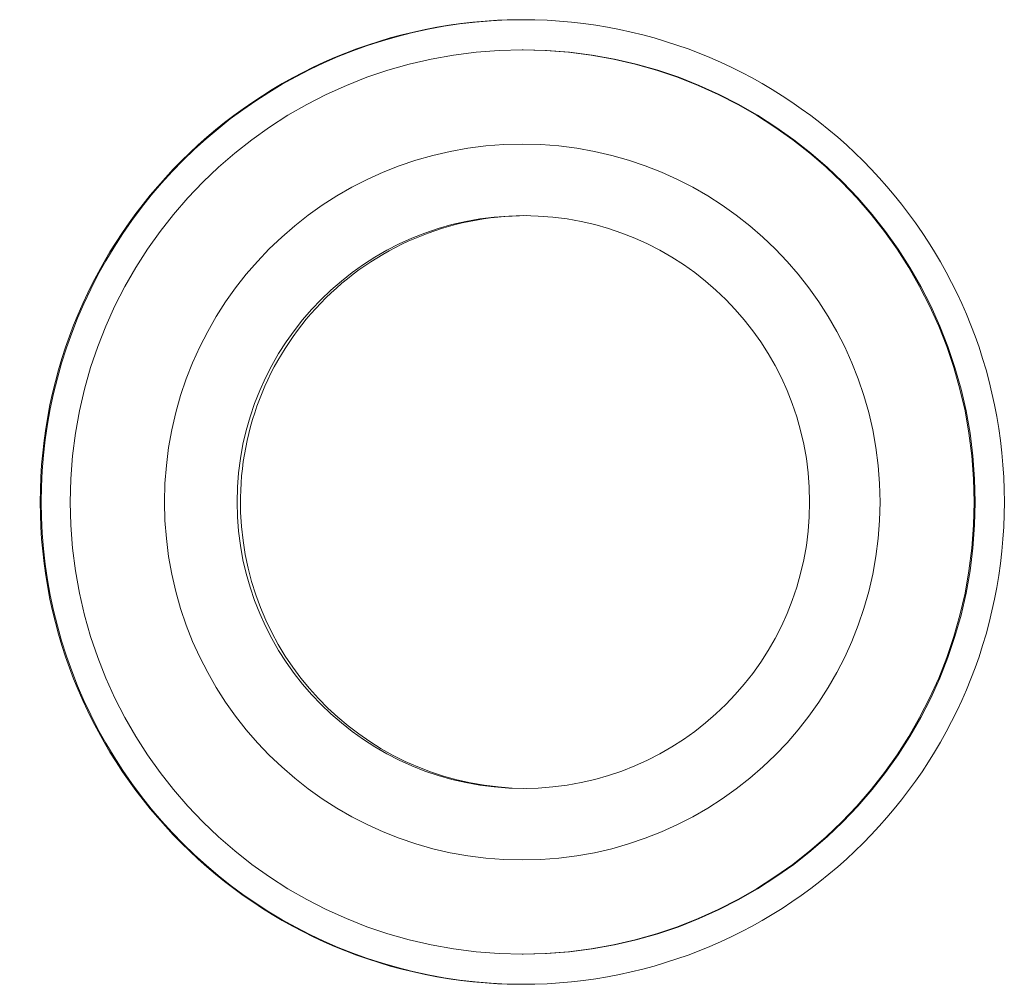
# Model space of a CAD drawing. Header units: millimetres. Extents: x 4 to 836, y 5 to 589.
# Tile 16 of 75: x 504 to 520, y 171 to 187. Entities that reach past the tile are written whole.
import ezdxf

# ---------------------------------------------------------------- set-up
doc = ezdxf.new("R2010")
doc.units = ezdxf.units.MM
doc.layers.add('1', color=7, linetype='Continuous', true_color=0xffffff)

msp = doc.modelspace()

# ---------------------------------------------------------------- linework, layer by layer
at = {"layer": '1', "color": 2, "linetype": 'Continuous', "lineweight": 18}
for p, q in [((511.95, 186.089), (511.933, 186.089)), ((512.006, 183.339), (512.006, 183.339)), ((511.933, 171.089), (511.95, 171.089))]:
    msp.add_line(p, q, dxfattribs=at)
at = {"layer": '1', "color": 252, "linetype": 'Continuous', "lineweight": 18}
msp.add_ellipse((511.95, 178.589), major_axis=(0, 8), ratio=0.999391, start_param=0, end_param=3.141593, dxfattribs=at)
msp.add_ellipse((511.933, 178.589), major_axis=(0, -8), ratio=0.999391, dxfattribs=at)
at = {"layer": '1', "color": 2, "linetype": 'Continuous', "lineweight": 18}
for centre, major_axis in [((511.933, 178.589), (0, 7.5)), ((511.933, 178.589), (0, 5.937)), ((511.952, 178.589), (0, 4.75))]:
    msp.add_ellipse(centre, major_axis=major_axis, ratio=0.999391, dxfattribs=at)
for centre, major_axis, start_param, end_param in [((511.95, 178.589), (0, 7.5), 3.141647, 6.283142), ((512.006, 178.589), (0, 4.75), 0, 1.605703), ((512.006, 178.589), (0, 4.75), 1.605703, 3.141647)]:
    msp.add_ellipse(centre, major_axis=major_axis, ratio=0.999391, start_param=start_param, end_param=end_param, dxfattribs=at)

doc.saveas('drawing.dxf')
